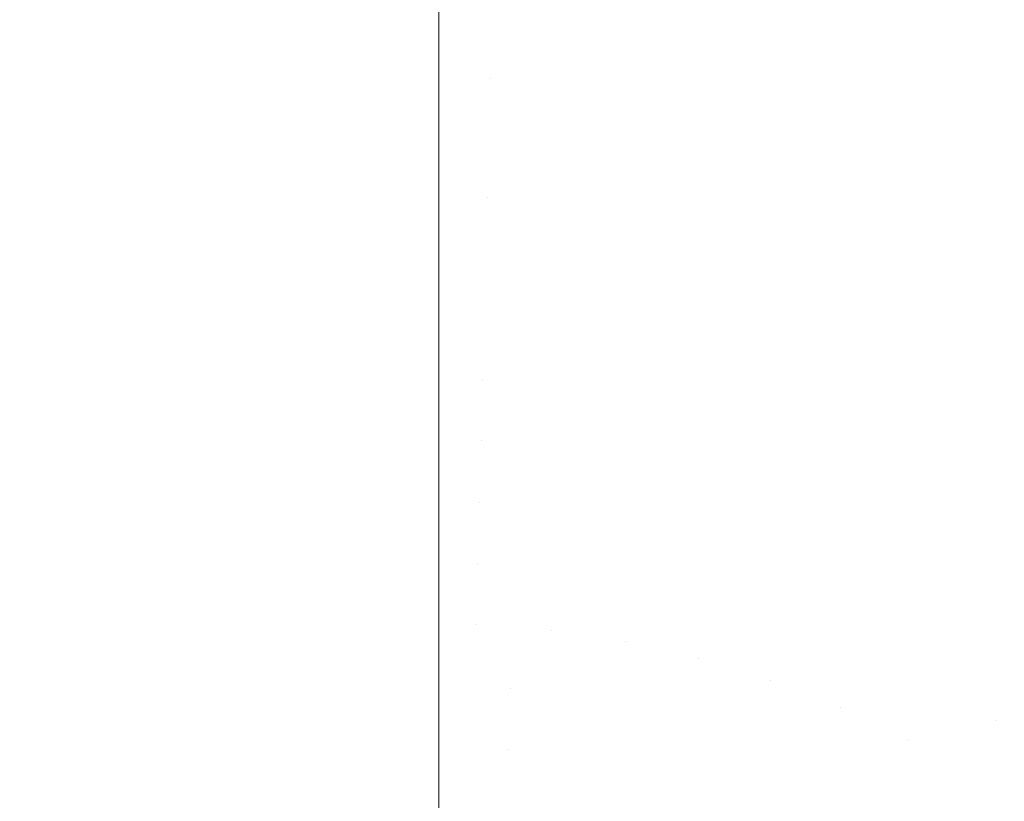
# Model space of a CAD drawing. Header units: centimetres. Extents: x -21.6 to 22.7, y 4.2 to 6.
# Tile 132 of 256: x -6.806 to -6.7735, y 5.9422 to 5.9681. Entities that reach past the tile are written whole.
import ezdxf

# ---------------------------------------------------------------- set-up
doc = ezdxf.new("R2010")
doc.units = ezdxf.units.CM
doc.header["$LTSCALE"] = 2.54
doc.layers.add('Lucido design-1', color=7, linetype='Continuous')

# ---------------------------------------------------------------- blocks, each defined once
blk = doc.blocks.new('Gruppo-3-1')
at = {"color": 7, "linetype": 'Continuous', "lineweight": 9}
for points, invisible_edges in [([(22.630348, 5.970923, -2276.251459), (-21.503423, 5.970923, -2276.251459), (-21.503423, 5.967771, -2276.248442), (22.630348, 5.967771, -2276.248442)], 5), ([(-6.792166, 5.970923, -2276.992881), (-6.792166, 5.967771, -2276.995898), (-21.503423, 5.967771, -2276.995898), (-21.503423, 5.968075, -2276.995607)], 10), ([(-6.790404, 5.968048, -2276.995613), (-6.792166, 5.967771, -2276.995898), (-6.792166, 5.970923, -2276.992881), (-6.790354, 5.96996, -2276.993797)], 13), ([(-6.77929, 5.970186, -2276.99191), (-6.777503, 5.969675, -2276.99191), (-6.777889, 5.967847, -2276.993797), (-6.779629, 5.968345, -2276.993797)], 15), ([(-6.772277, 5.967767, -2276.99191), (-6.773995, 5.968464, -2276.99191), (-6.773525, 5.97023, -2276.989952), (-6.771763, 5.969515, -2276.989952)], 15), ([(-6.790354, 5.96996, -2276.993797), (-6.788544, 5.969858, -2276.993797), (-6.788644, 5.967948, -2276.995613), (-6.790404, 5.968048, -2276.995613)], 15), ([(-6.786889, 5.967783, -2276.995613), (-6.788644, 5.967948, -2276.995613), (-6.788544, 5.969858, -2276.993797), (-6.78674, 5.969688, -2276.993797)], 15), ([(-6.78674, 5.969688, -2276.993797), (-6.784944, 5.969451, -2276.993797), (-6.785142, 5.967553, -2276.995613), (-6.786889, 5.967783, -2276.995613)], 15), ([(-6.783405, 5.967257, -2276.995613), (-6.785142, 5.967553, -2276.995613), (-6.784944, 5.969451, -2276.993797), (-6.783159, 5.969148, -2276.993797)], 15), ([(-6.77617, 5.967288, -2276.993797), (-6.777889, 5.967847, -2276.993797), (-6.777503, 5.969675, -2276.99191), (-6.775738, 5.969101, -2276.99191)], 15), ([(-6.783159, 5.969148, -2276.993797), (-6.781386, 5.968778, -2276.993797), (-6.781681, 5.966898, -2276.995613), (-6.783405, 5.967257, -2276.995613)], 15), ([(-6.775738, 5.969101, -2276.99191), (-6.773995, 5.968464, -2276.99191), (-6.774473, 5.966668, -2276.993797), (-6.77617, 5.967288, -2276.993797)], 15), ([(-6.779972, 5.966476, -2276.995613), (-6.781681, 5.966898, -2276.995613), (-6.781386, 5.968778, -2276.993797), (-6.779629, 5.968345, -2276.993797)], 15), ([(-6.772801, 5.96599, -2276.993797), (-6.774473, 5.966668, -2276.993797), (-6.773995, 5.968464, -2276.99191), (-6.772277, 5.967767, -2276.99191)], 15), ([(-6.779629, 5.968345, -2276.993797), (-6.777889, 5.967847, -2276.993797), (-6.778281, 5.965993, -2276.995613), (-6.779972, 5.966476, -2276.995613)], 15), ([(-6.792166, 5.967771, -2276.995898), (-6.790404, 5.968048, -2276.995613), (-6.790454, 5.966111, -2276.997357)], 11), ([(-6.790404, 5.968048, -2276.995613), (-6.788644, 5.967948, -2276.995613), (-6.788744, 5.966014, -2276.997357), (-6.790454, 5.966111, -2276.997357)], 15), ([(-6.78704, 5.965854, -2276.997357), (-6.788744, 5.966014, -2276.997357), (-6.788644, 5.967948, -2276.995613), (-6.786889, 5.967783, -2276.995613)], 15), ([(-6.776609, 5.965449, -2276.995613), (-6.778281, 5.965993, -2276.995613), (-6.777889, 5.967847, -2276.993797), (-6.77617, 5.967288, -2276.993797)], 15), ([(22.630348, 5.967771, -2276.248442), (-21.503423, 5.967771, -2276.248442), (-21.503423, 5.964491, -2276.245566), (22.630348, 5.964491, -2276.245566)], 5), ([(-21.503423, 5.967771, -2276.995898), (-6.792166, 5.967771, -2276.995898), (-6.792166, 5.964491, -2276.998774), (-21.503423, 5.964491, -2276.998774)], 5), ([(-6.790454, 5.966111, -2276.997357), (-6.792166, 5.964491, -2276.998774), (-6.792166, 5.967771, -2276.995898)], 9), ([(-6.786889, 5.967783, -2276.995613), (-6.785142, 5.967553, -2276.995613), (-6.785343, 5.96563, -2276.997357), (-6.78704, 5.965854, -2276.997357)], 15), ([(-6.783656, 5.965343, -2276.997357), (-6.785343, 5.96563, -2276.997357), (-6.785142, 5.967553, -2276.995613), (-6.783405, 5.967257, -2276.995613)], 15), ([(-6.783405, 5.967257, -2276.995613), (-6.781681, 5.966898, -2276.995613), (-6.781981, 5.964994, -2276.997357), (-6.783656, 5.965343, -2276.997357)], 15), ([(-6.77617, 5.967288, -2276.993797), (-6.774473, 5.966668, -2276.993797), (-6.774958, 5.964846, -2276.995613), (-6.776609, 5.965449, -2276.995613)], 15), ([(-6.780321, 5.964584, -2276.997357), (-6.781981, 5.964994, -2276.997357), (-6.781681, 5.966898, -2276.995613), (-6.779972, 5.966476, -2276.995613)], 15), ([(-6.773332, 5.964186, -2276.995613), (-6.774958, 5.964846, -2276.995613), (-6.774473, 5.966668, -2276.993797), (-6.772801, 5.96599, -2276.993797)], 15), ([(-6.779972, 5.966476, -2276.995613), (-6.778281, 5.965993, -2276.995613), (-6.778677, 5.964114, -2276.997357), (-6.780321, 5.964584, -2276.997357)], 15), ([(-6.790505, 5.964152, -2276.999031), (-6.792166, 5.964491, -2276.998774), (-6.790454, 5.966111, -2276.997357)], 11), ([(-6.790454, 5.966111, -2276.997357), (-6.788744, 5.966014, -2276.997357), (-6.788846, 5.964058, -2276.999031), (-6.790505, 5.964152, -2276.999031)], 15), ([(-6.787192, 5.963903, -2276.999031), (-6.788846, 5.964058, -2276.999031), (-6.788744, 5.966014, -2276.997357), (-6.78704, 5.965854, -2276.997357)], 15), ([(-6.78704, 5.965854, -2276.997357), (-6.785343, 5.96563, -2276.997357), (-6.785546, 5.963685, -2276.999031), (-6.787192, 5.963903, -2276.999031)], 15), ([(-6.777053, 5.963586, -2276.997357), (-6.778677, 5.964114, -2276.997357), (-6.778281, 5.965993, -2276.995613), (-6.776609, 5.965449, -2276.995613)], 15), ([(-6.783909, 5.963407, -2276.999031), (-6.785546, 5.963685, -2276.999031), (-6.785343, 5.96563, -2276.997357), (-6.783656, 5.965343, -2276.997357)], 15), ([(-6.783656, 5.965343, -2276.997357), (-6.781981, 5.964994, -2276.997357), (-6.782284, 5.963068, -2276.999031), (-6.783909, 5.963407, -2276.999031)], 15), ([(-6.776609, 5.965449, -2276.995613), (-6.774958, 5.964846, -2276.995613), (-6.77545, 5.963, -2276.997357), (-6.777053, 5.963586, -2276.997357)], 15), ([(-6.780673, 5.962671, -2276.999031), (-6.782284, 5.963068, -2276.999031), (-6.781981, 5.964994, -2276.997357), (-6.780321, 5.964584, -2276.997357)], 15), ([(-6.780321, 5.964584, -2276.997357), (-6.778677, 5.964114, -2276.997357), (-6.779078, 5.962215, -2276.999031), (-6.780673, 5.962671, -2276.999031)], 15), ([(-6.77387, 5.962359, -2276.997357), (-6.77545, 5.963, -2276.997357), (-6.774958, 5.964846, -2276.995613), (-6.773332, 5.964186, -2276.995613)], 15), ([(22.630348, 5.964491, -2276.245566), (-21.503423, 5.964491, -2276.245566), (-21.503423, 5.961088, -2276.242835), (22.630348, 5.961088, -2276.242835)], 5), ([(-6.792166, 5.964491, -2276.998774), (-6.792166, 5.961088, -2277.001505), (-21.503423, 5.961088, -2277.001505), (-21.503423, 5.964178, -2276.999025)], 10), ([(-21.503423, 5.964178, -2276.999025), (-21.503423, 5.964491, -2276.998774), (-6.792166, 5.964491, -2276.998774)], 10), ([(-6.790556, 5.962175, -2277.000635), (-6.792166, 5.961088, -2277.001505), (-6.792166, 5.964491, -2276.998774), (-6.790505, 5.964152, -2276.999031)], 13), ([(-6.790505, 5.964152, -2276.999031), (-6.788846, 5.964058, -2276.999031), (-6.788949, 5.962084, -2277.000635), (-6.790556, 5.962175, -2277.000635)], 15), ([(-6.787346, 5.961933, -2277.000635), (-6.788949, 5.962084, -2277.000635), (-6.788846, 5.964058, -2276.999031), (-6.787192, 5.963903, -2276.999031)], 15), ([(-6.787192, 5.963903, -2276.999031), (-6.785546, 5.963685, -2276.999031), (-6.78575, 5.961723, -2277.000635), (-6.787346, 5.961933, -2277.000635)], 15), ([(-6.777502, 5.961702, -2276.999031), (-6.779078, 5.962215, -2276.999031), (-6.778677, 5.964114, -2276.997357), (-6.777053, 5.963586, -2276.997357)], 15), ([(-6.773332, 5.964186, -2276.995613), (-6.771731, 5.963471, -2276.995613), (-6.772315, 5.961664, -2276.997357), (-6.77387, 5.962359, -2276.997357)], 15), ([(-6.784164, 5.961453, -2277.000635), (-6.78575, 5.961723, -2277.000635), (-6.785546, 5.963685, -2276.999031), (-6.783909, 5.963407, -2276.999031)], 15), ([(-6.777053, 5.963586, -2276.997357), (-6.77545, 5.963, -2276.997357), (-6.775946, 5.961134, -2276.999031), (-6.777502, 5.961702, -2276.999031)], 15), ([(-6.783909, 5.963407, -2276.999031), (-6.782284, 5.963068, -2276.999031), (-6.782589, 5.961125, -2277.000635), (-6.784164, 5.961453, -2277.000635)], 15), ([(-6.781028, 5.96074, -2277.000635), (-6.782589, 5.961125, -2277.000635), (-6.782284, 5.963068, -2276.999031), (-6.780673, 5.962671, -2276.999031)], 15), ([(-6.774413, 5.960512, -2276.999031), (-6.775946, 5.961134, -2276.999031), (-6.77545, 5.963, -2276.997357), (-6.77387, 5.962359, -2276.997357)], 15), ([(-6.780673, 5.962671, -2276.999031), (-6.779078, 5.962215, -2276.999031), (-6.779483, 5.960298, -2277.000635), (-6.781028, 5.96074, -2277.000635)], 15), ([(-6.77387, 5.962359, -2276.997357), (-6.772315, 5.961664, -2276.997357), (-6.772905, 5.959838, -2276.999031), (-6.774413, 5.960512, -2276.999031)], 15), ([(-6.790608, 5.960183, -2277.00217), (-6.792166, 5.961088, -2277.001505), (-6.790556, 5.962175, -2277.000635)], 11), ([(-6.790556, 5.962175, -2277.000635), (-6.788949, 5.962084, -2277.000635), (-6.789052, 5.960095, -2277.00217), (-6.790608, 5.960183, -2277.00217)], 15), ([(-6.787501, 5.959949, -2277.00217), (-6.789052, 5.960095, -2277.00217), (-6.788949, 5.962084, -2277.000635), (-6.787346, 5.961933, -2277.000635)], 15), ([(-6.777955, 5.959801, -2277.000635), (-6.779483, 5.960298, -2277.000635), (-6.779078, 5.962215, -2276.999031), (-6.777502, 5.961702, -2276.999031)], 15), ([(-6.787346, 5.961933, -2277.000635), (-6.78575, 5.961723, -2277.000635), (-6.785957, 5.959745, -2277.00217), (-6.787501, 5.959949, -2277.00217)], 15), ([(-6.784421, 5.959484, -2277.00217), (-6.785957, 5.959745, -2277.00217), (-6.78575, 5.961723, -2277.000635), (-6.784164, 5.961453, -2277.000635)], 15), ([(-6.777502, 5.961702, -2276.999031), (-6.775946, 5.961134, -2276.999031), (-6.776448, 5.95925, -2277.000635), (-6.777955, 5.959801, -2277.000635)], 15), ([(-6.784164, 5.961453, -2277.000635), (-6.782589, 5.961125, -2277.000635), (-6.782897, 5.959167, -2277.00217), (-6.784421, 5.959484, -2277.00217)], 15), ([(22.630348, 5.961088, -2276.242835), (-21.503423, 5.961088, -2276.242835), (-21.503423, 5.95757, -2276.240255), (22.630348, 5.95757, -2276.240255)], 5), ([(-6.792166, 5.961088, -2277.001505), (-6.792166, 5.95757, -2277.004085), (-21.503423, 5.95757, -2277.004085), (-21.503423, 5.960201, -2277.002155)], 10), ([(-21.503423, 5.960201, -2277.002155), (-21.503423, 5.961088, -2277.001505), (-6.792166, 5.961088, -2277.001505)], 10), ([(-6.792166, 5.95757, -2277.004085), (-6.792166, 5.961088, -2277.001505), (-6.790608, 5.960183, -2277.00217), (-6.79066, 5.958178, -2277.003636)], 14), ([(-6.781386, 5.958793, -2277.00217), (-6.782897, 5.959167, -2277.00217), (-6.782589, 5.961125, -2277.000635), (-6.781028, 5.96074, -2277.000635)], 15), ([(-6.774962, 5.958648, -2277.000635), (-6.776448, 5.95925, -2277.000635), (-6.775946, 5.961134, -2276.999031), (-6.774413, 5.960512, -2276.999031)], 15), ([(-6.781028, 5.96074, -2277.000635), (-6.779483, 5.960298, -2277.000635), (-6.779891, 5.958366, -2277.00217), (-6.781386, 5.958793, -2277.00217)], 15), ([(-6.774413, 5.960512, -2276.999031), (-6.772905, 5.959838, -2276.999031), (-6.7735, 5.957994, -2277.000635), (-6.774962, 5.958648, -2277.000635)], 15), ([(-6.79066, 5.958178, -2277.003636), (-6.790608, 5.960183, -2277.00217), (-6.789052, 5.960095, -2277.00217), (-6.789156, 5.958093, -2277.003636)], 15), ([(-6.789156, 5.958093, -2277.003636), (-6.789052, 5.960095, -2277.00217), (-6.787501, 5.959949, -2277.00217), (-6.787657, 5.957952, -2277.003636)], 15), ([(-6.778412, 5.957885, -2277.00217), (-6.779891, 5.958366, -2277.00217), (-6.779483, 5.960298, -2277.000635), (-6.777955, 5.959801, -2277.000635)], 15), ([(-6.787657, 5.957952, -2277.003636), (-6.787501, 5.959949, -2277.00217), (-6.785957, 5.959745, -2277.00217), (-6.786164, 5.957755, -2277.003636)], 15), ([(-6.786164, 5.957755, -2277.003636), (-6.785957, 5.959745, -2277.00217), (-6.784421, 5.959484, -2277.00217), (-6.78468, 5.957503, -2277.003636)], 15), ([(-6.777955, 5.959801, -2277.000635), (-6.776448, 5.95925, -2277.000635), (-6.776953, 5.957352, -2277.00217), (-6.778412, 5.957885, -2277.00217)], 15), ([(-6.772063, 5.957292, -2277.000635), (-6.7735, 5.957994, -2277.000635), (-6.772905, 5.959838, -2276.999031), (-6.771422, 5.959113, -2276.999031)], 15), ([(-6.78468, 5.957503, -2277.003636), (-6.784421, 5.959484, -2277.00217), (-6.782897, 5.959167, -2277.00217), (-6.783207, 5.957196, -2277.003636)], 15), ([(-6.783207, 5.957196, -2277.003636), (-6.782897, 5.959167, -2277.00217), (-6.781386, 5.958793, -2277.00217), (-6.781746, 5.956835, -2277.003636)], 15), ([(-6.775515, 5.956769, -2277.00217), (-6.776953, 5.957352, -2277.00217), (-6.776448, 5.95925, -2277.000635), (-6.774962, 5.958648, -2277.000635)], 15), ([(-6.781746, 5.956835, -2277.003636), (-6.781386, 5.958793, -2277.00217), (-6.779891, 5.958366, -2277.00217), (-6.780301, 5.956422, -2277.003636)], 15), ([(-6.774962, 5.958648, -2277.000635), (-6.7735, 5.957994, -2277.000635), (-6.7741, 5.956137, -2277.00217), (-6.775515, 5.956769, -2277.00217)], 15), ([(-6.79066, 5.958178, -2277.003636), (-6.790712, 5.956163, -2277.005034), (-6.792166, 5.95757, -2277.004085)], 11), ([(-6.789156, 5.958093, -2277.003636), (-6.789261, 5.956081, -2277.005034), (-6.790712, 5.956163, -2277.005034), (-6.79066, 5.958178, -2277.003636)], 15), ([(-6.787657, 5.957952, -2277.003636), (-6.787814, 5.955945, -2277.005034), (-6.789261, 5.956081, -2277.005034), (-6.789156, 5.958093, -2277.003636)], 15), ([(-6.778872, 5.955957, -2277.003636), (-6.780301, 5.956422, -2277.003636), (-6.779891, 5.958366, -2277.00217), (-6.778412, 5.957885, -2277.00217)], 15), ([(-6.786164, 5.957755, -2277.003636), (-6.786373, 5.955755, -2277.005034), (-6.787814, 5.955945, -2277.005034), (-6.787657, 5.957952, -2277.003636)], 15), ([(-6.78468, 5.957503, -2277.003636), (-6.78494, 5.955511, -2277.005034), (-6.786373, 5.955755, -2277.005034), (-6.786164, 5.957755, -2277.003636)], 15), ([(-6.778412, 5.957885, -2277.00217), (-6.776953, 5.957352, -2277.00217), (-6.777462, 5.955442, -2277.003636), (-6.778872, 5.955957, -2277.003636)], 15), ([(-6.77271, 5.955457, -2277.00217), (-6.7741, 5.956137, -2277.00217), (-6.7735, 5.957994, -2277.000635), (-6.772063, 5.957292, -2277.000635)], 15), ([(22.630348, 5.95757, -2276.240255), (-21.503423, 5.95757, -2276.240255), (-21.503423, 5.953942, -2276.237831), (22.630348, 5.953942, -2276.237831)], 5), ([(-6.792166, 5.95757, -2277.004085), (-6.792166, 5.953942, -2277.006509), (-21.503423, 5.953942, -2277.006509), (-21.503423, 5.956178, -2277.005015)], 10), ([(-21.503423, 5.956178, -2277.005015), (-21.503423, 5.95757, -2277.004085), (-6.792166, 5.95757, -2277.004085)], 10), ([(-6.792166, 5.953942, -2277.006509), (-6.792166, 5.95757, -2277.004085), (-6.790712, 5.956163, -2277.005034)], 10), ([(-6.783207, 5.957196, -2277.003636), (-6.783518, 5.955215, -2277.005034), (-6.78494, 5.955511, -2277.005034), (-6.78468, 5.957503, -2277.003636)], 15), ([(-6.781746, 5.956835, -2277.003636), (-6.782109, 5.954867, -2277.005034), (-6.783518, 5.955215, -2277.005034), (-6.783207, 5.957196, -2277.003636)], 15), ([(-6.776072, 5.954878, -2277.003636), (-6.777462, 5.955442, -2277.003636), (-6.776953, 5.957352, -2277.00217), (-6.775515, 5.956769, -2277.00217)], 15), ([(-6.780301, 5.956422, -2277.003636), (-6.780713, 5.954468, -2277.005034), (-6.782109, 5.954867, -2277.005034), (-6.781746, 5.956835, -2277.003636)], 15), ([(-6.775515, 5.956769, -2277.00217), (-6.7741, 5.956137, -2277.00217), (-6.774704, 5.954267, -2277.003636), (-6.776072, 5.954878, -2277.003636)], 15), ([(-6.779334, 5.95402, -2277.005034), (-6.780713, 5.954468, -2277.005034), (-6.780301, 5.956422, -2277.003636), (-6.778872, 5.955957, -2277.003636)], 15), ([(-6.790712, 5.956163, -2277.005034), (-6.790765, 5.954142, -2277.006365), (-6.792166, 5.953942, -2277.006509)], 11), ([(-6.790712, 5.956163, -2277.005034), (-6.789261, 5.956081, -2277.005034), (-6.789366, 5.954063, -2277.006365), (-6.790765, 5.954142, -2277.006365)], 15), ([(-6.77336, 5.95361, -2277.003636), (-6.774704, 5.954267, -2277.003636), (-6.7741, 5.956137, -2277.00217), (-6.77271, 5.955457, -2277.00217)], 15), ([(-6.787971, 5.953931, -2277.006365), (-6.789366, 5.954063, -2277.006365), (-6.789261, 5.956081, -2277.005034), (-6.787814, 5.955945, -2277.005034)], 15), ([(-6.787814, 5.955945, -2277.005034), (-6.786373, 5.955755, -2277.005034), (-6.786582, 5.953748, -2277.006365), (-6.787971, 5.953931, -2277.006365)], 15), ([(-6.778872, 5.955957, -2277.003636), (-6.777462, 5.955442, -2277.003636), (-6.777973, 5.953522, -2277.005034), (-6.779334, 5.95402, -2277.005034)], 15), ([(-6.785201, 5.953513, -2277.006365), (-6.786582, 5.953748, -2277.006365), (-6.786373, 5.955755, -2277.005034), (-6.78494, 5.955511, -2277.005034)], 15), ([(-6.78494, 5.955511, -2277.005034), (-6.783518, 5.955215, -2277.005034), (-6.783831, 5.953228, -2277.006365), (-6.785201, 5.953513, -2277.006365)], 15), ([(-6.776631, 5.952978, -2277.005034), (-6.777973, 5.953522, -2277.005034), (-6.777462, 5.955442, -2277.003636), (-6.776072, 5.954878, -2277.003636)], 15), ([(-6.782472, 5.952892, -2277.006365), (-6.783831, 5.953228, -2277.006365), (-6.783518, 5.955215, -2277.005034), (-6.782109, 5.954867, -2277.005034)], 15), ([(-6.782109, 5.954867, -2277.005034), (-6.780713, 5.954468, -2277.005034), (-6.781127, 5.952508, -2277.006365), (-6.782472, 5.952892, -2277.006365)], 15), ([(-6.776072, 5.954878, -2277.003636), (-6.774704, 5.954267, -2277.003636), (-6.775311, 5.952388, -2277.005034), (-6.776631, 5.952978, -2277.005034)], 15), ([(-6.779798, 5.952075, -2277.006365), (-6.781127, 5.952508, -2277.006365), (-6.780713, 5.954468, -2277.005034), (-6.779334, 5.95402, -2277.005034)], 15), ([(-6.790817, 5.952115, -2277.00763), (-6.792166, 5.953942, -2277.006509), (-6.790765, 5.954142, -2277.006365)], 11), ([(-6.790765, 5.954142, -2277.006365), (-6.789366, 5.954063, -2277.006365), (-6.789471, 5.952039, -2277.00763), (-6.790817, 5.952115, -2277.00763)], 15), ([(-6.774014, 5.951754, -2277.005034), (-6.775311, 5.952388, -2277.005034), (-6.774704, 5.954267, -2277.003636), (-6.77336, 5.95361, -2277.003636)], 15), ([(22.630348, 5.953942, -2276.237831), (-21.503423, 5.953942, -2276.237831), (-21.503423, 5.950212, -2276.235567), (22.630348, 5.950212, -2276.235567)], 5), ([(-6.792166, 5.953942, -2277.006509), (-6.792166, 5.950212, -2277.008773), (-21.503423, 5.950212, -2277.008773), (-21.503423, 5.952128, -2277.00761)], 10), ([(-21.503423, 5.952128, -2277.00761), (-21.503423, 5.953942, -2277.006509), (-6.792166, 5.953942, -2277.006509)], 10), ([(-6.792166, 5.950212, -2277.008773), (-6.792166, 5.953942, -2277.006509), (-6.790817, 5.952115, -2277.00763)], 10), ([(-6.788128, 5.951913, -2277.00763), (-6.789471, 5.952039, -2277.00763), (-6.789366, 5.954063, -2277.006365), (-6.787971, 5.953931, -2277.006365)], 15), ([(-6.787971, 5.953931, -2277.006365), (-6.786582, 5.953748, -2277.006365), (-6.786792, 5.951737, -2277.00763), (-6.788128, 5.951913, -2277.00763)], 15), ([(-6.779334, 5.95402, -2277.005034), (-6.777973, 5.953522, -2277.005034), (-6.778486, 5.951596, -2277.006365), (-6.779798, 5.952075, -2277.006365)], 15), ([(-6.785463, 5.951511, -2277.00763), (-6.786792, 5.951737, -2277.00763), (-6.786582, 5.953748, -2277.006365), (-6.785201, 5.953513, -2277.006365)], 15), ([(-6.785201, 5.953513, -2277.006365), (-6.783831, 5.953228, -2277.006365), (-6.784144, 5.951236, -2277.00763), (-6.785463, 5.951511, -2277.00763)], 15), ([(-6.777193, 5.951072, -2277.006365), (-6.778486, 5.951596, -2277.006365), (-6.777973, 5.953522, -2277.005034), (-6.776631, 5.952978, -2277.005034)], 15), ([(-6.77336, 5.95361, -2277.003636), (-6.772041, 5.952909, -2277.003636), (-6.77274, 5.951078, -2277.005034), (-6.774014, 5.951754, -2277.005034)], 15), ([(-6.782836, 5.950913, -2277.00763), (-6.784144, 5.951236, -2277.00763), (-6.783831, 5.953228, -2277.006365), (-6.782472, 5.952892, -2277.006365)], 15), ([(-6.782472, 5.952892, -2277.006365), (-6.781127, 5.952508, -2277.006365), (-6.781542, 5.950543, -2277.00763), (-6.782836, 5.950913, -2277.00763)], 15), ([(-6.776631, 5.952978, -2277.005034), (-6.775311, 5.952388, -2277.005034), (-6.77592, 5.950503, -2277.006365), (-6.777193, 5.951072, -2277.006365)], 15), ([(-6.780262, 5.950127, -2277.00763), (-6.781542, 5.950543, -2277.00763), (-6.781127, 5.952508, -2277.006365), (-6.779798, 5.952075, -2277.006365)], 15), ([(-6.774669, 5.949892, -2277.006365), (-6.77592, 5.950503, -2277.006365), (-6.775311, 5.952388, -2277.005034), (-6.774014, 5.951754, -2277.005034)], 15), ([(-6.790817, 5.952115, -2277.00763), (-6.79087, 5.950087, -2277.008831), (-6.792166, 5.950212, -2277.008773)], 11), ([(-6.790817, 5.952115, -2277.00763), (-6.789471, 5.952039, -2277.00763), (-6.789576, 5.950014, -2277.008831), (-6.79087, 5.950087, -2277.008831)], 15), ([(-6.788286, 5.949893, -2277.008831), (-6.789576, 5.950014, -2277.008831), (-6.789471, 5.952039, -2277.00763), (-6.788128, 5.951913, -2277.00763)], 15), ([(-6.788128, 5.951913, -2277.00763), (-6.786792, 5.951737, -2277.00763), (-6.787002, 5.949723, -2277.008831), (-6.788286, 5.949893, -2277.008831)], 15), ([(-6.779798, 5.952075, -2277.006365), (-6.778486, 5.951596, -2277.006365), (-6.779, 5.949666, -2277.00763), (-6.780262, 5.950127, -2277.00763)], 15), ([(-6.785725, 5.949506, -2277.008831), (-6.787002, 5.949723, -2277.008831), (-6.786792, 5.951737, -2277.00763), (-6.785463, 5.951511, -2277.00763)], 15), ([(-6.777755, 5.949161, -2277.00763), (-6.779, 5.949666, -2277.00763), (-6.778486, 5.951596, -2277.006365), (-6.777193, 5.951072, -2277.006365)], 15), ([(-6.774014, 5.951754, -2277.005034), (-6.77274, 5.951078, -2277.005034), (-6.773442, 5.94924, -2277.006365), (-6.774669, 5.949892, -2277.006365)], 15), ([(-6.785463, 5.951511, -2277.00763), (-6.784144, 5.951236, -2277.00763), (-6.784457, 5.949242, -2277.008831), (-6.785725, 5.949506, -2277.008831)], 15), ([(-6.783201, 5.948932, -2277.008831), (-6.784457, 5.949242, -2277.008831), (-6.784144, 5.951236, -2277.00763), (-6.782836, 5.950913, -2277.00763)], 15), ([(-6.782836, 5.950913, -2277.00763), (-6.781542, 5.950543, -2277.00763), (-6.781957, 5.948576, -2277.008831), (-6.783201, 5.948932, -2277.008831)], 15), ([(-6.777193, 5.951072, -2277.006365), (-6.77592, 5.950503, -2277.006365), (-6.77653, 5.948614, -2277.00763), (-6.777755, 5.949161, -2277.00763)], 15), ([(-6.780728, 5.948176, -2277.008831), (-6.781957, 5.948576, -2277.008831), (-6.781542, 5.950543, -2277.00763), (-6.780262, 5.950127, -2277.00763)], 15), ([(-6.775327, 5.948025, -2277.00763), (-6.77653, 5.948614, -2277.00763), (-6.77592, 5.950503, -2277.006365), (-6.774669, 5.949892, -2277.006365)], 15), ([(22.630348, 5.948071, -2276.234393), (22.630348, 5.950212, -2276.235567), (-21.503423, 5.950212, -2276.235567), (-21.503423, 5.948071, -2276.234393)], 10), ([(-21.503423, 5.948071, -2277.009947), (-21.503423, 5.950212, -2277.008773), (-6.792166, 5.950212, -2277.008773), (-6.792166, 5.948071, -2277.009947)], 10), ([(-6.792166, 5.948071, -2277.009947), (-6.792166, 5.950212, -2277.008773), (-6.79087, 5.950087, -2277.008831)], 10), ([(-6.79087, 5.950087, -2277.008831), (-6.790923, 5.948059, -2277.009968), (-6.792166, 5.948071, -2277.009947)], 11), ([(-6.79087, 5.950087, -2277.008831), (-6.789576, 5.950014, -2277.008831), (-6.789682, 5.947989, -2277.009968), (-6.790923, 5.948059, -2277.009968)], 15), ([(-6.788444, 5.947872, -2277.009968), (-6.789682, 5.947989, -2277.009968), (-6.789576, 5.950014, -2277.008831), (-6.788286, 5.949893, -2277.008831)], 15), ([(-6.780262, 5.950127, -2277.00763), (-6.779, 5.949666, -2277.00763), (-6.779514, 5.947733, -2277.008831), (-6.780728, 5.948176, -2277.008831)], 15), ([(-6.788286, 5.949893, -2277.008831), (-6.787002, 5.949723, -2277.008831), (-6.787212, 5.94771, -2277.009968), (-6.788444, 5.947872, -2277.009968)], 15), ([(-6.785987, 5.947501, -2277.009968), (-6.787212, 5.94771, -2277.009968), (-6.787002, 5.949723, -2277.008831), (-6.785725, 5.949506, -2277.008831)], 15), ([(-6.778318, 5.947248, -2277.008831), (-6.779514, 5.947733, -2277.008831), (-6.779, 5.949666, -2277.00763), (-6.777755, 5.949161, -2277.00763)], 15), ([(-6.774669, 5.949892, -2277.006365), (-6.773442, 5.94924, -2277.006365), (-6.774146, 5.947398, -2277.00763), (-6.775327, 5.948025, -2277.00763)], 15), ([(-6.785725, 5.949506, -2277.008831), (-6.784457, 5.949242, -2277.008831), (-6.784771, 5.947248, -2277.009968), (-6.785987, 5.947501, -2277.009968)], 15), ([(-6.783565, 5.94695, -2277.009968), (-6.784771, 5.947248, -2277.009968), (-6.784457, 5.949242, -2277.008831), (-6.783201, 5.948932, -2277.008831)], 15), ([(-6.783201, 5.948932, -2277.008831), (-6.781957, 5.948576, -2277.008831), (-6.782372, 5.946609, -2277.009968), (-6.783565, 5.94695, -2277.009968)], 15), ([(-6.777755, 5.949161, -2277.00763), (-6.77653, 5.948614, -2277.00763), (-6.777142, 5.946722, -2277.008831), (-6.778318, 5.947248, -2277.008831)], 15), ([(-6.772988, 5.946733, -2277.00763), (-6.774146, 5.947398, -2277.00763), (-6.773442, 5.94924, -2277.006365), (-6.772239, 5.948549, -2277.006365)], 15), ([(-6.775985, 5.946157, -2277.008831), (-6.777142, 5.946722, -2277.008831), (-6.77653, 5.948614, -2277.00763), (-6.775327, 5.948025, -2277.00763)], 15), ([(-6.781193, 5.946225, -2277.009968), (-6.782372, 5.946609, -2277.009968), (-6.781957, 5.948576, -2277.008831), (-6.780728, 5.948176, -2277.008831)], 15), ([(-21.503423, 5.948071, -2276.234393), (-21.503423, 5.946387, -2276.233469), (22.630348, 5.946387, -2276.233469), (22.630348, 5.948071, -2276.234393)], 10), ([(-6.792166, 5.948071, -2277.009947), (-6.792166, 5.946387, -2277.010871), (-21.503423, 5.946387, -2277.010871), (-21.503423, 5.948071, -2277.009947)], 10), ([(-6.792166, 5.946387, -2277.010871), (-6.792166, 5.948071, -2277.009947), (-6.790923, 5.948059, -2277.009968)], 10), ([(-6.790923, 5.948059, -2277.009968), (-6.789787, 5.945966, -2277.011043), (-6.792166, 5.946387, -2277.010871)], 11), ([(-6.790923, 5.948059, -2277.009968), (-6.789682, 5.947989, -2277.009968), (-6.789787, 5.945966, -2277.011043)], 11), ([(-6.789787, 5.945966, -2277.011043), (-6.789682, 5.947989, -2277.009968), (-6.788444, 5.947872, -2277.009968)], 11), ([(-6.780728, 5.948176, -2277.008831), (-6.779514, 5.947733, -2277.008831), (-6.780029, 5.9458, -2277.009968), (-6.781193, 5.946225, -2277.009968)], 15), ([(-6.775327, 5.948025, -2277.00763), (-6.774146, 5.947398, -2277.00763), (-6.77485, 5.945554, -2277.008831), (-6.775985, 5.946157, -2277.008831)], 15), ([(-6.788444, 5.947872, -2277.009968), (-6.787212, 5.94771, -2277.009968), (-6.787422, 5.945698, -2277.011043), (-6.789787, 5.945966, -2277.011043)], 15), ([(-6.787422, 5.945698, -2277.011043), (-6.787212, 5.94771, -2277.009968), (-6.785987, 5.947501, -2277.009968)], 11), ([(-6.778882, 5.945335, -2277.009968), (-6.780029, 5.9458, -2277.009968), (-6.779514, 5.947733, -2277.008831), (-6.778318, 5.947248, -2277.008831)], 15), ([(-6.785987, 5.947501, -2277.009968), (-6.784771, 5.947248, -2277.009968), (-6.785084, 5.945256, -2277.011043), (-6.787422, 5.945698, -2277.011043)], 15), ([(-6.773737, 5.944915, -2277.008831), (-6.77485, 5.945554, -2277.008831), (-6.774146, 5.947398, -2277.00763), (-6.772988, 5.946733, -2277.00763)], 15), ([(-6.785084, 5.945256, -2277.011043), (-6.784771, 5.947248, -2277.009968), (-6.783565, 5.94695, -2277.009968)], 11), ([(-6.778318, 5.947248, -2277.008831), (-6.777142, 5.946722, -2277.008831), (-6.777753, 5.94483, -2277.009968), (-6.778882, 5.945335, -2277.009968)], 15), ([(-6.783565, 5.94695, -2277.009968), (-6.782372, 5.946609, -2277.009968), (-6.782787, 5.944644, -2277.011043), (-6.785084, 5.945256, -2277.011043)], 15), ([(-6.776643, 5.944288, -2277.009968), (-6.777753, 5.94483, -2277.009968), (-6.777142, 5.946722, -2277.008831), (-6.775985, 5.946157, -2277.008831)], 15), ([(-6.772988, 5.946733, -2277.00763), (-6.771855, 5.946032, -2277.00763), (-6.772649, 5.944241, -2277.008831), (-6.773737, 5.944915, -2277.008831)], 15), ([(22.630348, 5.946052, -2276.233304), (22.630348, 5.946387, -2276.233469), (-21.503423, 5.946387, -2276.233469), (-21.503423, 5.946052, -2276.233304)], 10), ([(-21.503423, 5.946052, -2277.011036), (-21.503423, 5.946387, -2277.010871), (-6.792166, 5.946387, -2277.010871), (-6.792166, 5.946052, -2277.011036)], 10), ([(-6.789787, 5.945966, -2277.011043), (-6.792166, 5.946052, -2277.011036), (-6.792166, 5.946387, -2277.010871)], 9), ([(-6.782787, 5.944644, -2277.011043), (-6.782372, 5.946609, -2277.009968), (-6.781193, 5.946225, -2277.009968)], 11), ([(-21.503423, 5.946052, -2276.233304), (-21.503423, 5.942474, -2276.231539), (22.630348, 5.942474, -2276.231539), (22.630348, 5.946052, -2276.233304)], 10), ([(-6.792166, 5.946052, -2277.011036), (-6.792166, 5.942474, -2277.012801), (-21.503423, 5.942474, -2277.012801), (-21.503423, 5.944022, -2277.012037)], 10), ([(-21.503423, 5.944022, -2277.012037), (-21.503423, 5.946052, -2277.011036), (-6.792166, 5.946052, -2277.011036)], 10), ([(-6.792166, 5.946052, -2277.011036), (-6.789787, 5.945966, -2277.011043), (-6.789892, 5.943947, -2277.012058)], 11), ([(-6.789892, 5.943947, -2277.012058), (-6.792166, 5.942474, -2277.012801), (-6.792166, 5.946052, -2277.011036)], 9), ([(-6.781193, 5.946225, -2277.009968), (-6.780029, 5.9458, -2277.009968), (-6.780543, 5.94387, -2277.011043), (-6.782787, 5.944644, -2277.011043)], 15), ([(-6.775985, 5.946157, -2277.008831), (-6.77485, 5.945554, -2277.008831), (-6.775554, 5.94371, -2277.009968), (-6.776643, 5.944288, -2277.009968)], 15), ([(-6.787422, 5.945698, -2277.011043), (-6.787631, 5.943691, -2277.012058), (-6.789892, 5.943947, -2277.012058), (-6.789787, 5.945966, -2277.011043)], 15), ([(-6.785084, 5.945256, -2277.011043), (-6.785396, 5.943269, -2277.012058), (-6.787631, 5.943691, -2277.012058), (-6.787422, 5.945698, -2277.011043)], 15), ([(-6.780543, 5.94387, -2277.011043), (-6.780029, 5.9458, -2277.009968), (-6.778882, 5.945335, -2277.009968)], 11), ([(-6.775554, 5.94371, -2277.009968), (-6.77485, 5.945554, -2277.008831), (-6.773737, 5.944915, -2277.008831)], 11), ([(-6.782787, 5.944644, -2277.011043), (-6.783201, 5.942684, -2277.012058), (-6.785396, 5.943269, -2277.012058), (-6.785084, 5.945256, -2277.011043)], 15), ([(-6.778882, 5.945335, -2277.009968), (-6.777753, 5.94483, -2277.009968), (-6.778363, 5.942941, -2277.011043), (-6.780543, 5.94387, -2277.011043)], 15), ([(-6.778363, 5.942941, -2277.011043), (-6.777753, 5.94483, -2277.009968), (-6.776643, 5.944288, -2277.009968)], 11), ([(-6.773737, 5.944915, -2277.008831), (-6.772649, 5.944241, -2277.008831), (-6.773443, 5.94245, -2277.009968), (-6.775554, 5.94371, -2277.009968)], 15), ([(-6.780543, 5.94387, -2277.011043), (-6.781056, 5.941944, -2277.012058), (-6.783201, 5.942684, -2277.012058), (-6.782787, 5.944644, -2277.011043)], 15), ([(-6.776643, 5.944288, -2277.009968), (-6.775554, 5.94371, -2277.009968), (-6.776257, 5.941868, -2277.011043), (-6.778363, 5.942941, -2277.011043)], 15), ([(-6.792166, 5.942474, -2277.012801), (-6.789892, 5.943947, -2277.012058), (-6.789996, 5.941934, -2277.013013)], 11), ([(-6.789996, 5.941934, -2277.013013), (-6.789892, 5.943947, -2277.012058), (-6.787631, 5.943691, -2277.012058), (-6.78784, 5.94169, -2277.013013)], 15), ([(-6.778363, 5.942941, -2277.011043), (-6.778972, 5.941056, -2277.012058), (-6.781056, 5.941944, -2277.012058), (-6.780543, 5.94387, -2277.011043)], 15), ([(-6.78784, 5.94169, -2277.013013), (-6.787631, 5.943691, -2277.012058), (-6.785396, 5.943269, -2277.012058), (-6.785708, 5.941287, -2277.013013)], 15), ([(-6.776257, 5.941868, -2277.011043), (-6.775554, 5.94371, -2277.009968), (-6.773443, 5.94245, -2277.009968), (-6.774235, 5.940662, -2277.011043)], 15), ([(-6.785708, 5.941287, -2277.013013), (-6.785396, 5.943269, -2277.012058), (-6.783201, 5.942684, -2277.012058), (-6.783613, 5.940729, -2277.013013)], 15), ([(-6.776257, 5.941868, -2277.011043), (-6.776959, 5.94003, -2277.012058), (-6.778972, 5.941056, -2277.012058), (-6.778363, 5.942941, -2277.011043)], 15), ([(22.630348, 5.93848, -2276.229782), (22.630348, 5.942474, -2276.231539), (-21.503423, 5.942474, -2276.231539), (-21.503423, 5.942012, -2276.231336)], 10), ([(-21.503423, 5.939998, -2277.01389), (-21.503423, 5.942474, -2277.012801), (-6.792166, 5.942474, -2277.012801), (-6.792166, 5.942012, -2277.013004)], 10), ([(-6.789996, 5.941934, -2277.013013), (-6.792166, 5.942012, -2277.013004), (-6.792166, 5.942474, -2277.012801)], 9), ([(-6.783613, 5.940729, -2277.013013), (-6.783201, 5.942684, -2277.012058), (-6.781056, 5.941944, -2277.012058), (-6.781567, 5.940023, -2277.013013)], 15), ([(-6.774235, 5.940662, -2277.011043), (-6.773443, 5.94245, -2277.009968), (-6.771426, 5.941064, -2277.009968), (-6.772305, 5.939334, -2277.011043)], 15)]:
    blk.add_3dface(points, dxfattribs=dict(at, invisible_edges=invisible_edges))
blk = doc.blocks.new('Gruppo-4-1')
at = {"color": 7}
blk.add_blockref('Gruppo-3-1', (0, 0), dxfattribs=at)

msp = doc.modelspace()

# ---------------------------------------------------------------- block references
at = {"layer": 'Lucido design-1', "color": 7}
msp.add_blockref('Gruppo-4-1', (0, 0), dxfattribs=at)

doc.saveas('drawing.dxf')
